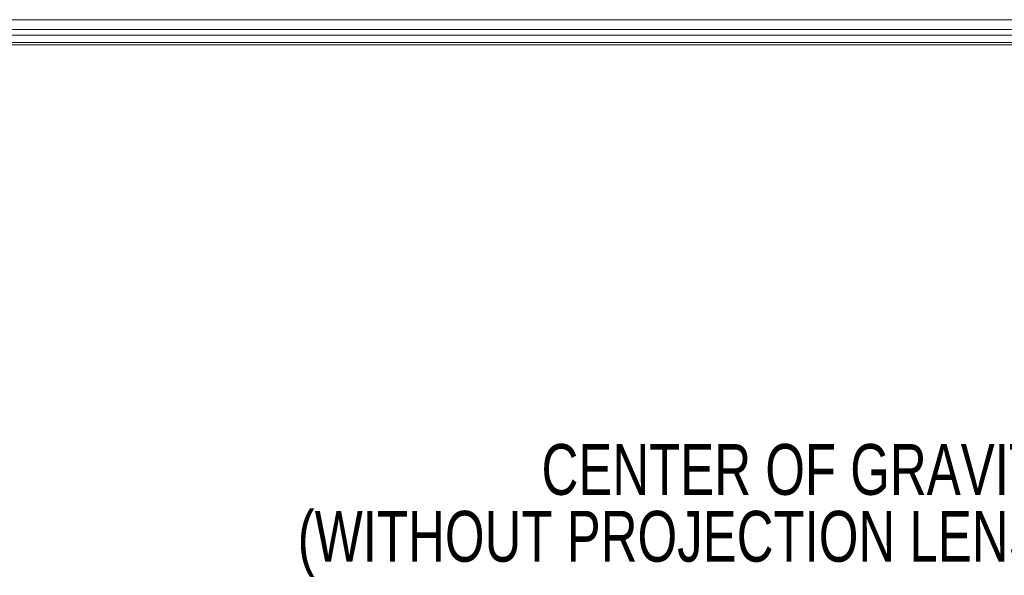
# Model space of a CAD drawing. Header units: millimetres. Extents: x 0 to 1118, y 0 to 864.
# Tile 63 of 146: x 192 to 253, y 395 to 430. Entities that reach past the tile are written whole.
import ezdxf

# ---------------------------------------------------------------- set-up
doc = ezdxf.new("R2010")
doc.units = ezdxf.units.MM
doc.styles.add('SLDTEXTSTYLE0', font='TXT', dxfattribs={"width": 0.75})

# ---------------------------------------------------------------- blocks, each defined once
blk = doc.blocks.new('SW_NOTE_46')
at = {"color": 0, "linetype": 'Continuous', "lineweight": 0, "char_height": 3.175, "attachment_point": 3, "style": 'SLDTEXTSTYLE0'}
for s, insert in [('CENTER OF GRAVITY', (-1.041, 1.568)), ('(WITHOUT PROJECTION LENS)', (-1.945, -2.607))]:
    blk.add_mtext(s, dxfattribs=dict(at, insert=insert))

msp = doc.modelspace()

# ---------------------------------------------------------------- linework, layer by layer
at = {"color": 7, "linetype": 'Continuous', "lineweight": 15}
for p, q in [((163.844, 429.892), (368.019, 429.892)), ((163.844, 429.287), (368.019, 429.287)), ((163.844, 428.933), (368.019, 428.933)), ((163.844, 428.476), (368.019, 428.476)), ((163.844, 428.33), (368.019, 428.33))]:
    msp.add_line(p, q, dxfattribs=at)

# ---------------------------------------------------------------- block references
at = {"color": 7, "linetype": 'Continuous', "lineweight": 0}
msp.add_blockref('SW_NOTE_46', (258.842, 401.822), dxfattribs=at)

doc.saveas('drawing.dxf')
